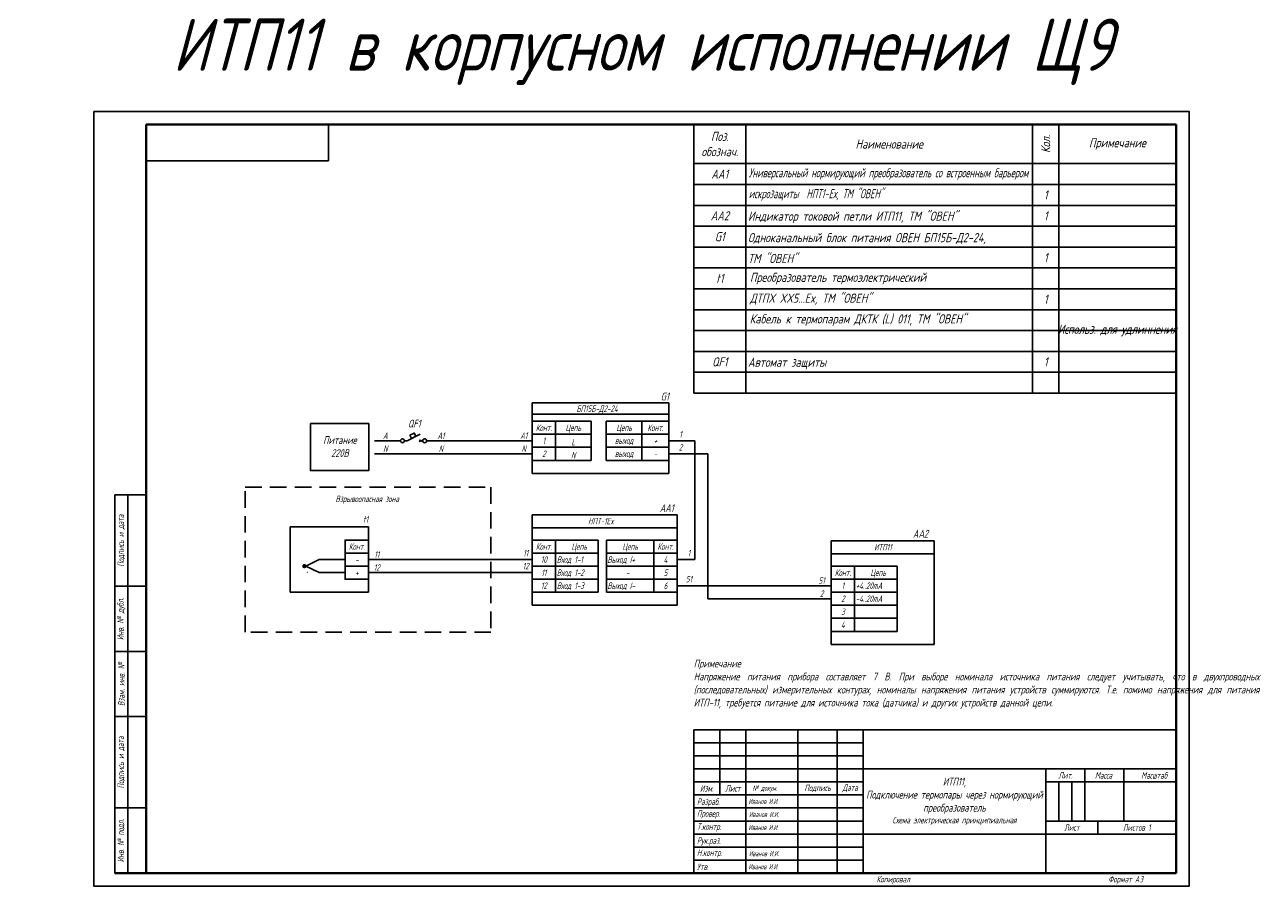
# Model space of a CAD drawing. Header units: millimetres. Extents: x 172 to 647, y 1024 to 1355.
import ezdxf
from ezdxf.enums import TextEntityAlignment as Align

# ---------------------------------------------------------------- set-up
doc = ezdxf.new("R2010")
doc.units = ezdxf.units.MM
doc.linetypes.add('DASHED2', pattern=[9.525, 6.35, -3.175])
doc.styles.add('gost2304', font='Gost.shx', dxfattribs={"width": 0.8, "oblique": 15, "height": 2.5})
doc.styles.add('ДЛЯ текста', font='Gost.shx', dxfattribs={"oblique": 15, "height": 3.5})

msp = doc.modelspace()

# ---------------------------------------------------------------- hatches: boundary and pattern name
at = {"ltscale": 2}
h = msp.add_hatch(color=0, dxfattribs=at)
edge = h.paths.add_edge_path()
edge.add_arc((279.39, 1147.15), 0.839, 0, 360)

# ---------------------------------------------------------------- linework, layer by layer
at = {"color": 0}
for p, q in [((198.69, 1024.45), (198.69, 1321.45)), ((198.69, 1024.45), (198.69, 1321.45)), ((288.69, 1302.45), (288.69, 1316.45)), ((288.69, 1302.45), (288.69, 1316.45)), ((218.69, 1302.45), (288.69, 1302.45)), ((218.69, 1302.45), (288.69, 1302.45)), ((218.69, 1302.45), (288.69, 1302.45)), ((218.69, 1302.45), (288.69, 1302.45)), ((369.71, 1202.7), (374.71, 1202.7)), ((414.8, 1202.7), (409.8, 1202.7)), ((318.76, 1195.2), (323.76, 1197.7)), ((369.71, 1197.7), (374.71, 1197.7)), ((414.8, 1197.7), (409.8, 1197.7)), ((317.76, 1195.2), (318.76, 1195.2)), ((323.37, 1195.59), (324.15, 1194.81)), ((323.37, 1194.81), (324.15, 1195.59)), ((324.76, 1195.2), (323.76, 1195.2)), ((206.69, 1174.45), (206.69, 1029.45)), ((206.69, 1174.45), (218.69, 1174.45)), ((211.69, 1174.45), (211.69, 1029.45)), ((301.01, 1157.15), (296.01, 1157.15)), ((369.71, 1157.15), (374.71, 1157.15)), ((419.4, 1157.15), (414.4, 1157.15)), ((301.01, 1152.15), (296.01, 1152.15)), ((369.71, 1152.15), (374.71, 1152.15)), ((419.4, 1152.15), (414.4, 1152.15)), ((301.01, 1147.15), (296.01, 1147.15)), ((369.71, 1147.15), (374.71, 1147.15)), ((419.4, 1147.15), (414.4, 1147.15)), ((484.37, 1147.15), (489.37, 1147.15)), ((484.37, 1142.15), (489.37, 1142.15)), ((206.69, 1139.45), (218.69, 1139.45)), ((484.37, 1137.15), (489.37, 1137.15)), ((206.69, 1114.45), (218.69, 1114.45)), ((206.69, 1089.45), (218.69, 1089.45)), ((428.69, 1084.45), (428.69, 1029.45)), ((428.69, 1084.45), (613.69, 1084.45)), ((428.69, 1084.45), (428.69, 1029.45)), ((438.69, 1084.45), (438.69, 1059.45)), ((438.69, 1084.45), (438.69, 1059.45)), ((448.69, 1084.45), (448.69, 1029.45)), ((468.69, 1084.45), (468.69, 1029.45)), ((483.69, 1084.45), (483.69, 1029.45)), ((493.69, 1084.45), (493.69, 1029.45)), ((428.69, 1079.45), (493.69, 1079.45)), ((428.69, 1074.45), (493.69, 1074.45)), ((428.69, 1069.45), (493.69, 1069.45)), ((493.69, 1069.45), (613.69, 1069.45)), ((563.69, 1069.45), (563.69, 1029.45)), ((578.69, 1069.45), (578.69, 1049.45)), ((593.69, 1069.45), (593.69, 1049.45)), ((428.69, 1064.45), (493.69, 1064.45)), ((563.69, 1064.45), (613.69, 1064.45)), ((568.69, 1064.45), (568.69, 1049.45)), ((573.69, 1064.45), (573.69, 1049.45)), ((428.69, 1059.45), (493.69, 1059.45)), ((206.69, 1054.45), (218.69, 1054.45)), ((428.69, 1054.45), (493.69, 1054.45)), ((428.69, 1049.45), (493.69, 1049.45)), ((563.69, 1049.45), (613.69, 1049.45)), ((583.69, 1049.45), (583.69, 1044.45)), ((428.69, 1044.45), (493.69, 1044.45)), ((493.69, 1044.45), (613.69, 1044.45)), ((428.69, 1039.45), (493.69, 1039.45)), ((428.69, 1039.45), (493.69, 1039.45)), ((428.69, 1034.45), (493.69, 1034.45)), ((428.69, 1034.45), (493.69, 1034.45)), ((428.69, 1029.45), (613.69, 1029.45)), ((428.69, 1029.45), (613.69, 1029.45))]:
    msp.add_line(p, q, dxfattribs=at)
at = {"color": 0, "lineweight": 40}
for p, q in [((218.69, 1316.45), (218.69, 1029.45)), ((613.69, 1316.45), (218.69, 1316.45)), ((218.69, 1316.45), (218.69, 1029.45)), ((613.69, 1316.45), (613.69, 1029.45)), ((613.69, 1029.45), (206.69, 1029.45))]:
    msp.add_line(p, q, dxfattribs=at)
at = {"color": 0, "ltscale": 100}
for p, q in [((434.69, 1316.45), (428.69, 1316.45)), ((440.69, 1316.45), (434.69, 1316.45)), ((448.69, 1316.45), (440.69, 1316.45)), ((518.69, 1316.45), (448.69, 1316.45)), ((558.69, 1316.45), (448.69, 1316.45)), ((581.69, 1316.45), (518.69, 1316.45)), ((568.69, 1316.45), (558.69, 1316.45)), ((558.69, 1316.45), (558.69, 1213.45)), ((613.69, 1316.45), (568.69, 1316.45)), ((568.69, 1316.45), (568.69, 1213.45)), ((591.69, 1316.45), (581.69, 1316.45)), ((613.69, 1316.45), (591.69, 1316.45)), ((613.69, 1316.45), (613.69, 1301.45)), ((366.74, 1202.7), (366.74, 1209.8)), ((366.74, 1209.8), (419.17, 1209.8)), ((419.17, 1209.8), (419.17, 1202.7)), ((389.32, 1202.7), (389.32, 1187.7)), ((316.26, 1195.2), (306.26, 1195.2)), ((366.74, 1157.15), (366.74, 1166.87)), ((422.36, 1166.87), (366.74, 1166.87)), ((481.4, 1147.15), (481.4, 1156.87)), ((520.91, 1156.87), (481.4, 1156.87))]:
    msp.add_line(p, q, dxfattribs=at)
at = {"color": 7}
for p, q in [((428.69, 1213.45), (428.69, 1316.45)), ((428.69, 1316.45), (613.69, 1316.45)), ((448.69, 1213.45), (448.69, 1316.45)), ((428.69, 1301.45), (613.69, 1301.45)), ((428.69, 1293.45), (613.69, 1293.45)), ((428.69, 1285.45), (613.69, 1285.45)), ((428.69, 1277.45), (613.69, 1277.45)), ((428.69, 1269.45), (613.69, 1269.45)), ((428.69, 1269.45), (613.69, 1269.45)), ((428.69, 1261.45), (613.69, 1261.45)), ((428.69, 1261.45), (613.69, 1261.45)), ((428.69, 1253.45), (613.69, 1253.45)), ((428.69, 1253.45), (613.69, 1253.45)), ((428.69, 1245.45), (613.69, 1245.45)), ((428.69, 1245.45), (613.69, 1245.45)), ((428.69, 1237.45), (613.69, 1237.45)), ((428.69, 1237.45), (613.69, 1237.45)), ((428.69, 1229.45), (613.69, 1229.45)), ((428.69, 1229.45), (613.69, 1229.45)), ((428.69, 1221.45), (613.69, 1221.45)), ((428.69, 1221.45), (613.69, 1221.45)), ((428.69, 1213.45), (613.69, 1213.45)), ((428.69, 1213.45), (613.69, 1213.45)), ((428.69, 1084.45), (613.69, 1084.45))]:
    msp.add_line(p, q, dxfattribs=at)
at = {"color": 0, "ltscale": 0.05}
for p, q in [((419.17, 1205.45), (366.74, 1205.45)), ((389.32, 1202.7), (375.71, 1202.7)), ((395.19, 1202.7), (408.8, 1202.7)), ((395.19, 1187.7), (395.19, 1202.7)), ((375.71, 1197.7), (389.32, 1197.7)), ((408.8, 1197.7), (395.19, 1197.7)), ((375.71, 1192.7), (389.32, 1192.7)), ((408.8, 1192.7), (395.19, 1192.7)), ((375.71, 1187.7), (389.32, 1187.7)), ((375.71, 1187.7), (389.32, 1187.7)), ((408.8, 1187.7), (395.19, 1187.7)), ((408.8, 1187.7), (395.19, 1187.7)), ((422.36, 1161.89), (366.74, 1161.89)), ((392.06, 1157.15), (375.71, 1157.15)), ((395.25, 1157.15), (413.4, 1157.15)), ((375.71, 1152.15), (392.06, 1152.15)), ((375.71, 1152.15), (392.06, 1152.15)), ((375.71, 1152.15), (392.06, 1152.15)), ((413.4, 1152.15), (395.25, 1152.15)), ((413.4, 1152.15), (396.25, 1152.15)), ((413.4, 1152.15), (396.25, 1152.15)), ((520.91, 1151.89), (481.4, 1151.89)), ((375.71, 1147.15), (392.06, 1147.15)), ((375.71, 1147.15), (392.06, 1147.15)), ((413.4, 1147.15), (395.25, 1147.15)), ((413.4, 1147.15), (396.25, 1147.15)), ((506.72, 1147.15), (490.37, 1147.15)), ((375.71, 1142.15), (392.06, 1142.15)), ((413.4, 1142.15), (395.25, 1142.15)), ((490.37, 1142.15), (506.72, 1142.15)), ((490.37, 1142.15), (506.72, 1142.15)), ((490.37, 1142.15), (506.72, 1142.15)), ((375.71, 1137.15), (392.06, 1137.15)), ((375.71, 1137.15), (392.06, 1137.15)), ((375.71, 1137.15), (392.06, 1137.15)), ((413.4, 1137.15), (395.25, 1137.15)), ((413.4, 1137.15), (395.25, 1137.15)), ((413.4, 1137.15), (395.25, 1137.15)), ((490.37, 1137.15), (506.72, 1137.15)), ((490.37, 1137.15), (506.72, 1137.15)), ((490.37, 1132.15), (506.72, 1132.15)), ((490.37, 1127.15), (506.72, 1127.15)), ((490.37, 1127.15), (506.72, 1127.15)), ((490.37, 1127.15), (506.72, 1127.15)), ((490.37, 1122.15), (506.72, 1122.15))]:
    msp.add_line(p, q, dxfattribs=at)
for p, q in [((366.74, 1195.2), (326.26, 1195.2)), ((419.17, 1195.2), (429.17, 1195.2)), ((429.17, 1195.2), (429.17, 1149.65)), ((366.74, 1190.2), (306.26, 1190.2)), ((366.74, 1187.7), (366.74, 1182.7)), ((419.17, 1190.2), (434.17, 1190.2)), ((419.17, 1182.7), (419.17, 1187.7)), ((434.17, 1190.2), (434.17, 1134.65)), ((366.74, 1182.7), (419.17, 1182.7)), ((422.36, 1166.87), (422.36, 1157.15)), ((303.97, 1162.15), (273.97, 1162.15)), ((273.97, 1162.15), (273.97, 1142.15)), ((303.97, 1157.15), (303.97, 1162.15)), ((392.06, 1157.15), (392.06, 1137.15)), ((395.25, 1137.15), (395.25, 1157.15)), ((520.91, 1156.87), (520.91, 1117.15)), ((285.01, 1149.65), (280.01, 1147.15)), ((285.01, 1149.65), (295.01, 1149.65)), ((303.97, 1149.65), (366.74, 1149.65)), ((429.17, 1149.65), (422.36, 1149.65)), ((280.01, 1147.15), (285.01, 1144.65)), ((285.01, 1144.65), (295.01, 1144.65)), ((366.74, 1144.65), (303.97, 1144.65)), ((506.72, 1147.15), (506.72, 1122.15)), ((273.97, 1142.15), (273.97, 1137.15)), ((303.97, 1137.15), (303.97, 1142.15)), ((273.97, 1137.15), (303.97, 1137.15)), ((366.74, 1137.15), (366.74, 1132.15)), ((422.36, 1139.65), (481.4, 1139.65)), ((422.36, 1137.15), (422.36, 1132.15)), ((366.74, 1132.15), (422.36, 1132.15)), ((481.4, 1134.65), (434.17, 1134.65)), ((481.4, 1127.15), (481.4, 1122.15)), ((481.4, 1122.15), (481.4, 1117.15)), ((520.91, 1117.15), (481.4, 1117.15))]:
    msp.add_line(p, q)
at = {"color": 0}
msp.add_lwpolyline([(198.69, 1321.45), (618.69, 1321.45), (618.69, 1024.45), (198.69, 1024.45)], close=True, dxfattribs=at)
at = {"color": 0, "ltscale": 100}
msp.add_lwpolyline([(281.71, 1201.81), (304.1, 1201.81), (304.1, 1183.76), (281.71, 1183.76)], close=True, dxfattribs=at)
at = {"color": 0, "ltscale": 0.05}
for points in [[(366.74, 1197.7), (375.71, 1197.7), (375.71, 1202.7), (366.74, 1202.7)], [(419.17, 1197.7), (408.8, 1197.7), (408.8, 1202.7), (419.17, 1202.7)], [(366.74, 1192.7), (375.71, 1192.7), (375.71, 1197.7), (366.74, 1197.7)], [(419.17, 1192.7), (408.8, 1192.7), (408.8, 1197.7), (419.17, 1197.7)], [(366.74, 1187.7), (375.71, 1187.7), (375.71, 1192.7), (366.74, 1192.7)], [(419.17, 1187.7), (408.8, 1187.7), (408.8, 1192.7), (419.17, 1192.7)], [(303.97, 1152.15), (295.01, 1152.15), (295.01, 1157.15), (303.97, 1157.15)], [(366.74, 1152.15), (375.71, 1152.15), (375.71, 1157.15), (366.74, 1157.15)], [(422.36, 1152.15), (413.4, 1152.15), (413.4, 1157.15), (422.36, 1157.15)], [(303.97, 1147.15), (295.01, 1147.15), (295.01, 1152.15), (303.97, 1152.15)], [(366.74, 1147.15), (375.71, 1147.15), (375.71, 1152.15), (366.74, 1152.15)], [(422.36, 1147.15), (413.4, 1147.15), (413.4, 1152.15), (422.36, 1152.15)], [(303.97, 1142.15), (295.01, 1142.15), (295.01, 1147.15), (303.97, 1147.15)], [(366.74, 1142.15), (375.71, 1142.15), (375.71, 1147.15), (366.74, 1147.15)], [(422.36, 1142.15), (413.4, 1142.15), (413.4, 1147.15), (422.36, 1147.15)], [(481.4, 1142.15), (490.37, 1142.15), (490.37, 1147.15), (481.4, 1147.15)], [(366.74, 1137.15), (375.71, 1137.15), (375.71, 1142.15), (366.74, 1142.15)], [(422.36, 1137.15), (413.4, 1137.15), (413.4, 1142.15), (422.36, 1142.15)], [(481.4, 1137.15), (490.37, 1137.15), (490.37, 1142.15), (481.4, 1142.15)], [(481.4, 1132.15), (490.37, 1132.15), (490.37, 1137.15), (481.4, 1137.15)], [(481.4, 1127.15), (490.37, 1127.15), (490.37, 1132.15), (481.4, 1132.15)], [(481.4, 1122.15), (490.37, 1122.15), (490.37, 1127.15), (481.4, 1127.15)]]:
    msp.add_lwpolyline(points, close=True, dxfattribs=at)
at = {"color": 0, "ltscale": 0.008}
msp.add_lwpolyline([(319.84, 1197.33), (321.54, 1198.18), (322.17, 1196.91), (320.48, 1196.06)], close=True, dxfattribs=at)
at = {"linetype": 'DASHED2'}
msp.add_lwpolyline([(256.68, 1177.4), (350.96, 1177.4), (350.96, 1121.89), (256.68, 1121.89)], close=True, dxfattribs=at)
at = {"color": 0}
for centre in [(317.01, 1195.2), (325.51, 1195.2)]:
    msp.add_circle(centre, 0.75, dxfattribs=at)

# ---------------------------------------------------------------- texts
at = {"color": 0, "style": 'gost2304', "oblique": 15, "width": 0.8}
for s, height, p in [('БП15Б-Д2-24', 2.5, (391.64, 1207.51)), ('A', 2.5, (310.43, 1197.16)), ('A1', 2.5, (331.76, 1197.16)), ('A1', 2.5, (363.51, 1197.16)), ('Конт.', 2.5, (371.23, 1200.2)), ('Цепь', 2.5, (382.51, 1200.2)), ('Цепь', 2.5, (402, 1200.2)), ('Конт.', 2.5, (413.99, 1200.2)), ('N', 2.5, (310.43, 1192.16)), ('N', 2.5, (331.76, 1192.16)), ('N', 2.5, (363.51, 1192.16)), ('1', 2.5, (371.23, 1195.2)), ('L', 2.5, (382.51, 1194.7)), ('выход', 2.5, (402, 1195.27)), ('+', 2.5, (413.99, 1195.2)), ('2', 2.5, (371.23, 1190.2)), ('N', 2.5, (382.51, 1189.7)), ('выход', 2.5, (402, 1190.27)), ('-', 2.5, (413.99, 1190.2)), ('Взрывоопасная зона', 2.5, (303.49, 1172.93)), ('t1', 2.5, (302.86, 1165.09)), ('НПТ-1Ex', 2.5, (393.09, 1164.39)), ('Конт.', 2.5, (299.49, 1154.65)), ('Конт.', 2.5, (371.23, 1154.65)), ('Цепь', 2.5, (384.78, 1154.65)), ('Цепь', 2.5, (404.32, 1154.65)), ('Конт.', 2.5, (417.88, 1154.65)), ('ИТП11', 2.5, (501.25, 1154.39)), ('-', 2.5, (299.49, 1149.65)), ('11', 2.5, (307.15, 1151.61)), ('10', 2.5, (371.23, 1149.65)), ('4', 2.5, (417.88, 1149.65)), ('+', 1.5, (280.44, 1144.95)), ('+', 2.5, (299.49, 1144.65)), ('12', 2.5, (307.15, 1146.61)), ('11', 2.5, (371.23, 1144.65)), ('5', 2.5, (417.88, 1144.65)), ('Конт.', 2.5, (485.89, 1144.65)), ('Цепь', 2.5, (499.44, 1144.65)), ('12', 2.5, (371.23, 1139.65)), ('6', 2.5, (417.88, 1139.65)), ('51', 2.5, (477.77, 1141.61)), ('1', 2.5, (485.89, 1139.65)), ('2', 2.5, (477.77, 1136.61)), ('2', 2.5, (485.89, 1134.65)), ('3', 2.5, (485.89, 1129.65)), ('4', 2.5, (485.89, 1124.65))]:
    msp.add_text(s, height=height, dxfattribs=at).set_placement(p, align=Align.MIDDLE_CENTER)
for s, p in [('Вход 1-1', (376.18, 1149.65)), ('Выход I+', (395.6, 1149.65)), ('Вход 1-2', (376.18, 1144.65)), ('Вход 1-3', (376.18, 1139.65)), ('Выход I-', (395.6, 1139.65)), ('-', (402.66, 1144.65)), ('+4..20mA', (490.84, 1139.65)), ('-4..20mA', (490.84, 1134.65))]:
    msp.add_text(s, height=2.5, dxfattribs=at).set_placement(p, align=Align.MIDDLE_LEFT)
at = {"color": 7, "linetype": 'Continuous', "style": 'ДЛЯ текста'}
for s, insert, char_height, width, attachment_point in [('{\\C256;ИТП11 в корпусном исполнении Щ9}', (409, 1344.31), 20, 591.4747, 5), ('\\A1;Поз.\\Pобознач.', (438.69, 1308.95), 3.5, 20, 5), ('\\A1;Наименование', (503.69, 1308.95), 3.5, 110, 5), ('\\A1;Примечание', (591.19, 1308.95), 3.5, 45, 5), ('\\A1;AA1', (438.69, 1297.45), 3.5, 20, 5), ('\\A1;1', (563.69, 1289.45), 3.5, 10, 5), ('\\A1;AA2', (438.69, 1281.45), 3.5, 20, 5), ('{\\C0;Индикатор токовой петли ИТП11, ТМ "ОВЕН"}', (449.52, 1280.83), 3.5, 109.1744, 4), ('\\A1;1', (563.69, 1281.45), 3.5, 10, 5), ('\\A1;1', (563.69, 1281.45), 3.5, 10, 5), ('\\A1;G1', (438.69, 1273.45), 3.5, 20, 5), ('\\A1;1', (563.69, 1265.45), 3.5, 10, 5), ('\\A1;t1', (438.69, 1257.45), 3.5, 20, 5), ('\\A1;1', (563.69, 1249.45), 3.5, 10, 5), ('\\A1;Кабель к термопарам ДКТК (L) 011{\\A0;\\C0;, ТМ "ОВЕН"}', (450.17, 1241.45), 3.5, 110, 4), ('\\A1;QF1', (438.69, 1225.45), 3.5, 20, 5), ('{\\C0;Автомат защиты}', (449.52, 1224.83), 3.5, 109.1744, 4), ('\\A1;1', (563.69, 1225.45), 3.5, 10, 5)]:
    msp.add_mtext(s, dxfattribs=dict(at, insert=insert, char_height=char_height, width=width, attachment_point=attachment_point))
at = {"color": 7, "linetype": 'Continuous', "insert": (563.69, 1308.95), "char_height": 3.5, "width": 15, "attachment_point": 5, "rotation": 90, "style": 'ДЛЯ текста'}
msp.add_mtext('\\A1;Кол.', dxfattribs=at)
at = {"color": 7, "linetype": 'Continuous', "char_height": 3.5, "style": 'ДЛЯ текста'}
for s, insert, width, attachment_point, line_spacing_factor in [('\\pxql;{\\C0;\\W0.8;Универсальный нормирующий преобразователь со встроенным барьером искрозащиты  НПТ1-Ех, ТМ "ОВЕН"}', (504.8, 1293.45), 110, 5, 1.371429), ('{\\C0;Одноканальный блок питания ОВЕН БП15Б-Д2-24,\\PТМ "ОВЕН"}', (449.52, 1269.08), 109.1744, 4, 1.37), ('{\\C0;Преобразователь термоэлектрический\\PДТПX XX5...Ex, ТМ "ОВЕН"}', (450.26, 1253.45), 110, 4, 1.371429), ('\\A1;Использ. для удлиннения', (591.19, 1237.45), 45, 5, 1.371429)]:
    msp.add_mtext(s, dxfattribs=dict(at, insert=insert, width=width, attachment_point=attachment_point, line_spacing_factor=line_spacing_factor))
at = {"color": 0, "style": 'gost2304'}
for s, insert, char_height, width, attachment_point in [('\\A1;Питание\\P220В', (293, 1192.98), 3, 39.9795, 5), ('1', (423.65, 1197.7), 2.5, 8.9641, 5), ('2', (423.65, 1192.7), 2.5, 8.9641, 5), ('11', (364.24, 1152.15), 2.5, 5, 5), ('1', (426.85, 1152.15), 2.5, 8.9641, 5), ('12', (364.24, 1147.15), 2.5, 5, 5), ('51', (426.85, 1142.15), 2.5, 8.9641, 5), ('\\pxql;{\\H1.2x;\\C256;Примечание\\P\\pqj;Напряжение питания прибора составляет 7 В. При выборе номинала источника питания следует учитывать, что в двухпроводных (последовательных) измерительных контурах, номиналы напряжения питания устройств суммируются. Т.е. помимо напряжения для питания ИТП-11, требуется питание для источника тока (датчика) и других устройств данной цепи.^I^I^I^I^I^I^I^I^I^I^I^I^I^I^I^I         }', (518.35, 1101.92), 2.5, 179.3085, 5), ('{\\H1.2x;\\C256;ИТП11,\\PПодключение термопары через нормирующий преобразователь\\P\\H0.83333x;Схема электрическая принципиальная}', (528.69, 1056.95), 2.5, 70, 5), ('\\pi4.8281;Лит.', (563.69, 1066.95), 2.5, 15, 4), ('\\pi3.8575;Масса ', (578.69, 1066.95), 2.5, 15, 4), ('\\pi4.2529;Масштаб', (603.15, 1066.95), 2.5, 18.918, 5), ('Изм.', (433.69, 1061.95), 2.5, 10, 5), ('Лист', (443.69, 1061.95), 2.5, 10, 5), ('{\\H0.83333x;№ докум}.', (456.02, 1061.95), 2.5, 20, 5), ('Подпись', (476.19, 1061.95), 2.5, 15, 5), ('Дата', (488.69, 1061.95), 2.5, 10, 5), (' Разраб.', (428.69, 1056.51), 2.5, 20, 4), ('Иванов И.И.', (449.69, 1056.95), 2, 25.4383, 4), (' Провер.', (428.69, 1051.95), 2.5, 20, 4), (' Т.контр.', (428.69, 1046.95), 2.5, 20, 4), ('Иванов И.И.', (449.69, 1046.95), 2, 20.2097, 4), ('{\\Q10;Лист  }', (573.77, 1046.95), 2.5, 20, 5), ('{\\Q10;Листов 1}', (598.69, 1046.95), 2.5, 30, 5), (' Рук.раз.', (428.69, 1041.6), 2.5, 20, 4), (' Н.контр.', (428.69, 1036.95), 2.5, 20, 4), ('Иванов И.И.', (449.9, 1036.95), 2, 20, 4), (' Утв.', (428.69, 1031.89), 2.5, 20, 4)]:
    msp.add_mtext(s, dxfattribs=dict(at, insert=insert, char_height=char_height, width=width, attachment_point=attachment_point))
at = {"color": 0, "char_height": 2.5, "attachment_point": 5, "rotation": 90, "style": 'gost2304'}
for s, insert, width in [('{\\Q10;Подпись и дата}', (209.19, 1156.95), 35), ('{\\Q10;Инв. № дубл.}', (209.19, 1126.95), 25), ('{\\Q10;Взам. инв. №}', (209.19, 1101.95), 25), ('{\\Q10;Подпись и дата}', (209.19, 1071.95), 35), ('\\pt24;{\\Q10;Инв. № подл.}', (209.19, 1041.95), 25)]:
    msp.add_mtext(s, dxfattribs=dict(at, insert=insert, width=width))
at = {"color": 0, "char_height": 2, "attachment_point": 4, "line_spacing_factor": 0.48, "style": 'gost2304'}
for insert, width in [((449.9, 1051.95), 20), ((449.69, 1031.95), 15.6055)]:
    msp.add_mtext('Иванов И.И.', dxfattribs=dict(at, insert=insert, width=width))
at = {"color": 0, "lineweight": 15, "char_height": 2.5, "width": 23.5385, "attachment_point": 1, "style": 'gost2304'}
for s, insert in [('Копировал', (498.81, 1028.38)), ('Формат A3', (587.69, 1028.38))]:
    msp.add_mtext(s, dxfattribs=dict(at, insert=insert))
at = {"color": 0, "style": 'gost2304', "oblique": 15, "width": 0.8, "flags": 8}
for tag, p in [('G1', (417.6, 1210.69)), ('QF1', (321.54, 1200.28)), ('AA1', (418.35, 1167.9)), ('AA2', (515.67, 1158.08))]:
    msp.add_attdef(tag, text='QF1', height=3, dxfattribs=at).set_placement(p, align=Align.CENTER)

doc.saveas('drawing.dxf')
